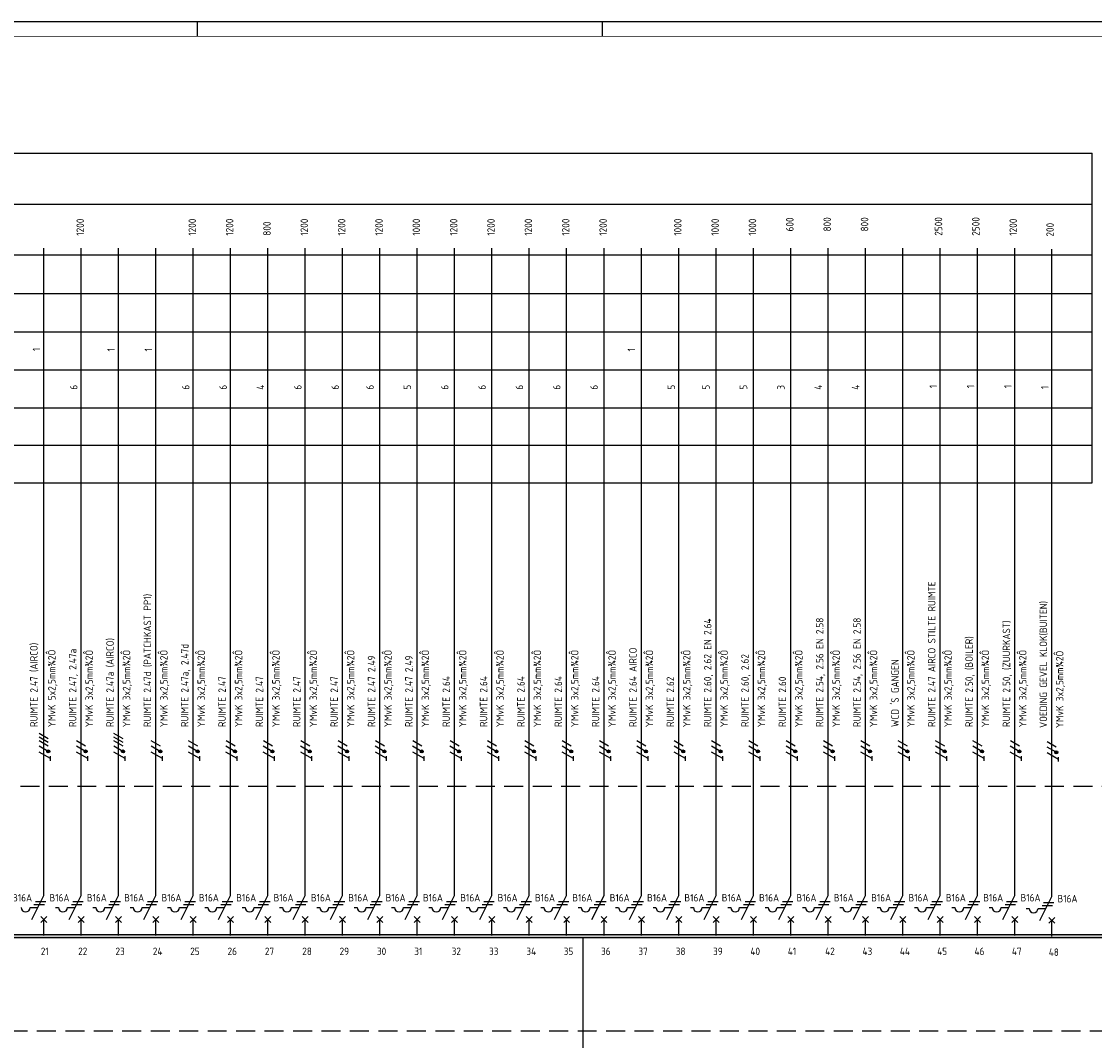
# Model space of a CAD drawing. Header units: millimetres. Extents: x 0 to 841, y 0 to 594.
# Tile 3 of 4: x 282 to 641, y 253 to 594. Entities that reach past the tile are written whole.
import ezdxf
from ezdxf.enums import TextEntityAlignment as Align

# ---------------------------------------------------------------- set-up
doc = ezdxf.new("R2010")
doc.units = ezdxf.units.MM
doc.linetypes.add('HIDDEN', pattern=[9.525, 6.35, -3.175])
for name, color, linetype in [('1', 7, 'CONTINUOUS'), ('40', 1, 'CONTINUOUS'), ('70', 1, 'CONTINUOUS'), ('71', 2, 'CONTINUOUS'), ('73', 4, 'CONTINUOUS'), ('EL$2B---_KADER', 4, 'CONTINUOUS'), ('LIJN018', 210, 'CONTINUOUS'), ('LIJN025', 10, 'CONTINUOUS'), ('LIJN035', 50, 'CONTINUOUS'), ('LIJN050', 90, 'CONTINUOUS'), ('TEKST25', 10, 'CONTINUOUS'), ('TEKST35', 50, 'CONTINUOUS'), ('TEKST50', 90, 'CONTINUOUS')]:
    doc.layers.add(name, color=color, linetype=linetype)
doc.styles.add('5_0', font='iso.shx')
doc.styles.add('ISO', font='ISO.SHX')
doc.styles.add('NEN', font='iso.shx')
doc.styles.add('ROMAND', font='romand')

# ---------------------------------------------------------------- blocks, each defined once
blk = doc.blocks.new('A1')
at = {"layer": 'LIJN025'}
for p, q in [((340.5, 589), (340.5, 594)), ((476, 589), (476, 594))]:
    blk.add_line(p, q, dxfattribs=at)
blk.add_lwpolyline([(0, 0), (0, 594), (841, 594), (841, 0)], close=True, dxfattribs=at)
at = {"layer": 'LIJN050', "const_width": 0.2}
blk.add_lwpolyline([(836, 5), (836, 589), (25, 589), (25, 5)], close=True, dxfattribs=at)
at = {"layer": 'TEKST25', "style": 'ROMAND', "width": 2.899115}
blk.add_attdef('STATUS', text='', height=2.5, dxfattribs=at).set_placement((795, 71.5), (834, 71.5), align=Align.FIT)
at = {"layer": 'TEKST25', "style": 'ISO'}
for tag, p in [('E', (796.25, 66)), ('NAAM-E', (807.75, 66)), ('DATUM-E', (826, 66)), ('D', (796.25, 61)), ('NAAM-D', (807.75, 61)), ('DATUM-D', (826, 61)), ('C', (796.25, 56)), ('NAAM-C', (807.75, 56)), ('DATUM-C', (826, 56)), ('B', (796.25, 51)), ('NAAM-B', (807.75, 51)), ('DATUM-B', (826, 51)), ('A', (796.25, 46)), ('NAAM-A', (807.75, 46)), ('DATUM-A', (826, 46))]:
    blk.add_attdef(tag, text='', height=2.5, dxfattribs=at).set_placement(p, align=Align.CENTER)
for tag, p in [('DATUM', (673.75, 36.25)), ('SCHAAL', (709, 36.25)), ('GETEKEND', (739.25, 36.25)), ('GECONTOL.', (774, 36.25)), ('FORMAAT', (804.25, 28.25))]:
    blk.add_attdef(tag, p, '', height=2.5, dxfattribs=at)
at = {"layer": 'TEKST35', "style": 'ISO'}
for tag, p in [('PROJECT', (675.5, 72.5)), ('PLAATS', (675.5, 63.5)), ('INSTALLATIE-REGEL1', (675.5, 52.5)), ('INSTALLATIE-REGEL2', (675.5, 43.5))]:
    blk.add_attdef(tag, p, '', height=4, dxfattribs=at)
blk.add_attdef('PROJ.NR.', text='', height=4, dxfattribs=at).set_placement((822, 23), align=Align.CENTER)
at = {"layer": 'TEKST50', "style": 'ISO'}
blk.add_attdef('FILE-NAAM', text='', height=5, dxfattribs=at).set_placement((814.5, 7.5), align=Align.CENTER)

msp = doc.modelspace()

# ---------------------------------------------------------------- linework, layer by layer
at = {"layer": '1', "color": 1}
for p, q in [((290.56, 353.83), (287.53, 355.58)), ((315.56, 353.83), (312.53, 355.58)), ((290.56, 352.58), (287.53, 354.33)), ((290.56, 351.33), (287.53, 353.08)), ((303.06, 351.33), (300.03, 353.08)), ((315.56, 352.58), (312.53, 354.33)), ((315.56, 351.33), (312.53, 353.08)), ((328.06, 351.33), (325.03, 353.08)), ((340.56, 351.33), (337.53, 353.08)), ((353.06, 351.33), (350.03, 353.08)), ((365.56, 351.33), (362.53, 353.08)), ((378.06, 351.33), (375.03, 353.08)), ((390.56, 351.33), (387.53, 353.08)), ((403.06, 351.33), (400.03, 353.08)), ((415.56, 351.33), (412.53, 353.08)), ((428.06, 351.33), (425.03, 353.08)), ((440.56, 351.33), (437.53, 353.08)), ((453.06, 351.33), (450.03, 353.08)), ((465.56, 351.33), (462.53, 353.08)), ((478.06, 351.33), (475.03, 353.08)), ((490.56, 351.33), (487.53, 353.08)), ((503.06, 351.33), (500.03, 353.08)), ((515.56, 351.33), (512.53, 353.08)), ((528.06, 351.33), (525.03, 353.08)), ((540.56, 351.33), (537.53, 353.08)), ((553.06, 351.33), (550.03, 353.08)), ((565.56, 351.33), (562.53, 353.08)), ((578.06, 351.33), (575.03, 353.08)), ((590.56, 351.33), (587.53, 353.08)), ((603.06, 351.33), (600.03, 353.08)), ((615.56, 351.33), (612.53, 353.08)), ((627.91, 351.03), (624.88, 352.78)), ((290.48, 349.61), (287.49, 351.33)), ((291.31, 347.17), (287.52, 349.36)), ((302.98, 349.61), (299.99, 351.33)), ((303.81, 347.17), (300.02, 349.36)), ((315.48, 349.61), (312.49, 351.33)), ((316.31, 347.17), (312.52, 349.36)), ((327.98, 349.61), (324.99, 351.33)), ((328.81, 347.17), (325.02, 349.36)), ((340.48, 349.61), (337.49, 351.33)), ((341.31, 347.17), (337.52, 349.36)), ((352.98, 349.61), (349.99, 351.33)), ((353.81, 347.17), (350.02, 349.36)), ((365.48, 349.61), (362.49, 351.33)), ((366.31, 347.17), (362.52, 349.36)), ((377.98, 349.61), (374.99, 351.33)), ((378.81, 347.17), (375.02, 349.36)), ((390.48, 349.61), (387.49, 351.33)), ((391.31, 347.17), (387.52, 349.36)), ((402.98, 349.61), (399.99, 351.33)), ((403.81, 347.17), (400.02, 349.36)), ((415.48, 349.61), (412.49, 351.33)), ((416.31, 347.17), (412.52, 349.36)), ((427.98, 349.61), (424.99, 351.33)), ((428.81, 347.17), (425.02, 349.36)), ((440.48, 349.61), (437.49, 351.33)), ((441.31, 347.17), (437.52, 349.36)), ((452.98, 349.61), (449.99, 351.33)), ((453.81, 347.17), (450.02, 349.36)), ((465.48, 349.61), (462.49, 351.33)), ((466.31, 347.17), (462.52, 349.36)), ((477.98, 349.61), (474.99, 351.33)), ((478.81, 347.17), (475.02, 349.36)), ((490.48, 349.61), (487.49, 351.33)), ((491.31, 347.17), (487.52, 349.36)), ((502.98, 349.61), (499.99, 351.33)), ((503.81, 347.17), (500.02, 349.36)), ((515.48, 349.61), (512.49, 351.33)), ((516.31, 347.17), (512.52, 349.36)), ((527.98, 349.61), (524.99, 351.33)), ((528.81, 347.17), (525.02, 349.36)), ((540.48, 349.61), (537.49, 351.33)), ((541.31, 347.17), (537.52, 349.36)), ((552.98, 349.61), (549.99, 351.33)), ((553.81, 347.17), (550.02, 349.36)), ((565.48, 349.61), (562.49, 351.33)), ((566.31, 347.17), (562.52, 349.36)), ((577.98, 349.61), (574.99, 351.33)), ((578.81, 347.17), (575.02, 349.36)), ((590.48, 349.61), (587.49, 351.33)), ((591.31, 347.17), (587.52, 349.36)), ((602.98, 349.61), (599.99, 351.33)), ((603.81, 347.17), (600.02, 349.36)), ((615.48, 349.61), (612.49, 351.33)), ((616.31, 347.17), (612.52, 349.36)), ((627.83, 349.31), (624.84, 351.03)), ((628.66, 346.87), (624.87, 349.06))]:
    msp.add_line(p, q, dxfattribs=at)
at = {"layer": '1', "color": 2}
for p, q in [((285.02, 293.32), (289.04, 301.35)), ((297.52, 293.32), (301.54, 301.35)), ((310.02, 293.32), (314.04, 301.35)), ((322.52, 293.32), (326.54, 301.35)), ((335.02, 293.32), (339.04, 301.35)), ((347.52, 293.32), (351.54, 301.35)), ((360.02, 293.32), (364.04, 301.35)), ((372.52, 293.32), (376.54, 301.35)), ((385.02, 293.32), (389.04, 301.35)), ((397.52, 293.32), (401.54, 301.35)), ((410.02, 293.32), (414.04, 301.35)), ((422.52, 293.32), (426.54, 301.35)), ((435.02, 293.32), (439.04, 301.35)), ((447.52, 293.32), (451.54, 301.35)), ((460.02, 293.32), (464.04, 301.35)), ((472.52, 293.32), (476.54, 301.35)), ((485.02, 293.32), (489.04, 301.35)), ((497.52, 293.32), (501.54, 301.35)), ((510.02, 293.32), (514.04, 301.35)), ((522.52, 293.32), (526.54, 301.35)), ((535.02, 293.32), (539.04, 301.35)), ((547.52, 293.32), (551.54, 301.35)), ((560.02, 293.32), (564.04, 301.35)), ((572.52, 293.32), (576.54, 301.35)), ((585.02, 293.32), (589.04, 301.35)), ((597.52, 293.32), (601.54, 301.35)), ((610.02, 293.32), (614.04, 301.35)), ((622.38, 293.02), (626.39, 301.05)), ((284.44, 297.32), (287.02, 297.32)), ((292.94, 297.32), (293.94, 297.32)), ((296.94, 297.32), (299.52, 297.32)), ((305.44, 297.32), (306.44, 297.32)), ((309.44, 297.32), (312.02, 297.32)), ((317.94, 297.32), (318.94, 297.32)), ((321.94, 297.32), (324.52, 297.32)), ((330.44, 297.32), (331.44, 297.32)), ((334.44, 297.32), (337.02, 297.32)), ((342.94, 297.32), (343.94, 297.32)), ((346.94, 297.32), (349.52, 297.32)), ((355.44, 297.32), (356.44, 297.32)), ((359.44, 297.32), (362.02, 297.32)), ((367.94, 297.32), (368.94, 297.32)), ((371.94, 297.32), (374.52, 297.32)), ((380.44, 297.32), (381.44, 297.32)), ((384.44, 297.32), (387.02, 297.32)), ((392.94, 297.32), (393.94, 297.32)), ((396.94, 297.32), (399.52, 297.32)), ((405.44, 297.32), (406.44, 297.32)), ((409.44, 297.32), (412.02, 297.32)), ((417.94, 297.32), (418.94, 297.32)), ((421.94, 297.32), (424.52, 297.32)), ((430.44, 297.32), (431.44, 297.32)), ((434.44, 297.32), (437.02, 297.32)), ((442.94, 297.32), (443.94, 297.32)), ((446.94, 297.32), (449.52, 297.32)), ((455.44, 297.32), (456.44, 297.32)), ((459.44, 297.32), (462.02, 297.32)), ((467.94, 297.32), (468.94, 297.32)), ((471.94, 297.32), (474.52, 297.32)), ((480.44, 297.32), (481.44, 297.32)), ((484.44, 297.32), (487.02, 297.32)), ((492.94, 297.32), (493.94, 297.32)), ((496.94, 297.32), (499.52, 297.32)), ((505.44, 297.32), (506.44, 297.32)), ((509.44, 297.32), (512.02, 297.32)), ((517.94, 297.32), (518.94, 297.32)), ((521.94, 297.32), (524.52, 297.32)), ((530.44, 297.32), (531.44, 297.32)), ((534.44, 297.32), (537.02, 297.32)), ((542.94, 297.32), (543.94, 297.32)), ((546.94, 297.32), (549.52, 297.32)), ((555.44, 297.32), (556.44, 297.32)), ((559.44, 297.32), (562.02, 297.32)), ((567.94, 297.32), (568.94, 297.32)), ((571.94, 297.32), (574.52, 297.32)), ((580.44, 297.32), (581.44, 297.32)), ((584.44, 297.32), (587.02, 297.32)), ((592.94, 297.32), (593.94, 297.32)), ((596.94, 297.32), (599.52, 297.32)), ((605.44, 297.32), (606.44, 297.32)), ((609.44, 297.32), (612.02, 297.32)), ((617.79, 297.02), (618.79, 297.02)), ((621.79, 297.02), (624.38, 297.02))]:
    msp.add_line(p, q, dxfattribs=at)
at = {"layer": '1', "color": 1}
for centre in [(290.56, 349.58), (303.06, 349.58), (315.56, 349.58), (328.06, 349.58), (340.56, 349.58), (353.06, 349.58), (365.56, 349.58), (378.06, 349.58), (390.56, 349.58), (403.06, 349.58), (415.56, 349.58), (428.06, 349.58), (440.56, 349.58), (453.06, 349.58), (465.56, 349.58), (478.06, 349.58), (490.56, 349.58), (503.06, 349.58), (515.56, 349.58), (528.06, 349.58), (540.56, 349.58), (553.06, 349.58), (565.56, 349.58), (578.06, 349.58), (590.56, 349.58), (603.06, 349.58), (615.56, 349.58), (627.91, 349.28)]:
    msp.add_circle(centre, 0.5, dxfattribs=at)
at = {"layer": '1', "color": 2}
for centre in [(282.94, 297.32), (295.44, 297.32), (307.94, 297.32), (320.44, 297.32), (332.94, 297.32), (345.44, 297.32), (357.94, 297.32), (370.44, 297.32), (382.94, 297.32), (395.44, 297.32), (407.94, 297.32), (420.44, 297.32), (432.94, 297.32), (445.44, 297.32), (457.94, 297.32), (470.44, 297.32), (482.94, 297.32), (495.44, 297.32), (507.94, 297.32), (520.44, 297.32), (532.94, 297.32), (545.44, 297.32), (557.94, 297.32), (570.44, 297.32), (582.94, 297.32), (595.44, 297.32), (607.94, 297.32), (620.29, 297.02)]:
    msp.add_arc(centre, 1.5, 180, 0, dxfattribs=at)
at = {"layer": '70'}
for p, q in [((291.3, 346.46), (291.3, 348.01)), ((303.8, 346.46), (303.8, 348.01)), ((316.3, 346.46), (316.3, 348.01)), ((328.8, 346.46), (328.8, 348.01)), ((341.3, 346.46), (341.3, 348.01)), ((353.8, 346.46), (353.8, 348.01)), ((366.3, 346.46), (366.3, 348.01)), ((378.8, 346.46), (378.8, 348.01)), ((391.3, 346.46), (391.3, 348.01)), ((403.8, 346.46), (403.8, 348.01)), ((416.3, 346.46), (416.3, 348.01)), ((428.8, 346.46), (428.8, 348.01)), ((441.3, 346.46), (441.3, 348.01)), ((453.8, 346.46), (453.8, 348.01)), ((466.3, 346.46), (466.3, 348.01)), ((478.8, 346.46), (478.8, 348.01)), ((491.3, 346.46), (491.3, 348.01)), ((503.8, 346.46), (503.8, 348.01)), ((516.3, 346.46), (516.3, 348.01)), ((528.8, 346.46), (528.8, 348.01)), ((541.3, 346.46), (541.3, 348.01)), ((553.8, 346.46), (553.8, 348.01)), ((566.3, 346.46), (566.3, 348.01)), ((578.8, 346.46), (578.8, 348.01)), ((591.3, 346.46), (591.3, 348.01)), ((603.8, 346.46), (603.8, 348.01)), ((616.3, 346.46), (616.3, 348.01)), ((628.65, 346.16), (628.65, 347.71)), ((285.77, 298.32), (289.27, 298.32)), ((286.27, 299.32), (289.77, 299.32)), ((298.27, 298.32), (301.77, 298.32)), ((298.77, 299.32), (302.27, 299.32)), ((310.77, 298.32), (314.27, 298.32)), ((311.27, 299.32), (314.77, 299.32)), ((323.27, 298.32), (326.77, 298.32)), ((323.77, 299.32), (327.27, 299.32)), ((335.77, 298.32), (339.27, 298.32)), ((336.27, 299.32), (339.77, 299.32)), ((348.27, 298.32), (351.77, 298.32)), ((348.77, 299.32), (352.27, 299.32)), ((360.77, 298.32), (364.27, 298.32)), ((361.27, 299.32), (364.77, 299.32)), ((373.27, 298.32), (376.77, 298.32)), ((373.77, 299.32), (377.27, 299.32)), ((385.77, 298.32), (389.27, 298.32)), ((386.27, 299.32), (389.77, 299.32)), ((398.27, 298.32), (401.77, 298.32)), ((398.77, 299.32), (402.27, 299.32)), ((410.77, 298.32), (414.27, 298.32)), ((411.27, 299.32), (414.77, 299.32)), ((423.27, 298.32), (426.77, 298.32)), ((423.77, 299.32), (427.27, 299.32)), ((435.77, 298.32), (439.27, 298.32)), ((436.27, 299.32), (439.77, 299.32)), ((448.27, 298.32), (451.77, 298.32)), ((448.77, 299.32), (452.27, 299.32)), ((460.77, 298.32), (464.27, 298.32)), ((461.27, 299.32), (464.77, 299.32)), ((473.27, 298.32), (476.77, 298.32)), ((473.77, 299.32), (477.27, 299.32)), ((485.77, 298.32), (489.27, 298.32)), ((486.27, 299.32), (489.77, 299.32)), ((498.27, 298.32), (501.77, 298.32)), ((498.77, 299.32), (502.27, 299.32)), ((510.77, 298.32), (514.27, 298.32)), ((511.27, 299.32), (514.77, 299.32)), ((523.27, 298.32), (526.77, 298.32)), ((523.77, 299.32), (527.27, 299.32)), ((535.77, 298.32), (539.27, 298.32)), ((536.27, 299.32), (539.77, 299.32)), ((548.27, 298.32), (551.77, 298.32)), ((548.77, 299.32), (552.27, 299.32)), ((560.77, 298.32), (564.27, 298.32)), ((561.27, 299.32), (564.77, 299.32)), ((573.27, 298.32), (576.77, 298.32)), ((573.77, 299.32), (577.27, 299.32)), ((585.77, 298.32), (589.27, 298.32)), ((586.27, 299.32), (589.77, 299.32)), ((598.27, 298.32), (601.77, 298.32)), ((598.77, 299.32), (602.27, 299.32)), ((610.77, 298.32), (614.27, 298.32)), ((611.27, 299.32), (614.77, 299.32)), ((623.63, 299.02), (627.13, 299.02)), ((623.13, 298.02), (626.63, 298.02))]:
    msp.add_line(p, q, dxfattribs=at)
at = {"layer": '70', "const_width": 0.5}
for points in [[(290.56, 349.83, 1), (290.56, 349.33, 1)], [(303.06, 349.83, 1), (303.06, 349.33, 1)], [(315.56, 349.83, 1), (315.56, 349.33, 1)], [(328.06, 349.83, 1), (328.06, 349.33, 1)], [(340.56, 349.83, 1), (340.56, 349.33, 1)], [(353.06, 349.83, 1), (353.06, 349.33, 1)], [(365.56, 349.83, 1), (365.56, 349.33, 1)], [(378.06, 349.83, 1), (378.06, 349.33, 1)], [(390.56, 349.83, 1), (390.56, 349.33, 1)], [(403.06, 349.83, 1), (403.06, 349.33, 1)], [(478.06, 349.83, 1), (478.06, 349.33, 1)], [(540.56, 349.83, 1), (540.56, 349.33, 1)], [(553.06, 349.83, 1), (553.06, 349.33, 1)]]:
    msp.add_lwpolyline(points, format="xyb", close=True, dxfattribs=at)
at = {"layer": '70'}
for centre, start, end in [((415.56, 349.58), 90, 270), ((415.56, 349.58), 270, 90), ((428.06, 349.58), 90, 270), ((428.06, 349.58), 270, 90), ((440.56, 349.58), 90, 270), ((440.56, 349.58), 270, 90), ((453.06, 349.58), 90, 270), ((453.06, 349.58), 270, 90), ((465.56, 349.58), 90, 270), ((465.56, 349.58), 270, 90), ((490.56, 349.58), 90, 270), ((490.56, 349.58), 270, 90), ((503.06, 349.58), 90, 270), ((503.06, 349.58), 270, 90), ((515.56, 349.58), 90, 270), ((515.56, 349.58), 270, 90), ((528.06, 349.58), 90, 270), ((528.06, 349.58), 270, 90), ((565.56, 349.58), 90, 270), ((565.56, 349.58), 270, 90), ((578.06, 349.58), 90, 270), ((578.06, 349.58), 270, 90), ((590.56, 349.58), 90, 270), ((590.56, 349.58), 270, 90), ((603.06, 349.58), 90, 270), ((603.06, 349.58), 270, 90), ((615.56, 349.58), 90, 270), ((615.56, 349.58), 270, 90), ((627.91, 349.28), 90, 270), ((627.91, 349.28), 270, 90)]:
    msp.add_arc(centre, 0.25, start, end, dxfattribs=at)
at = {"layer": '71'}
for p, q in [((288.04, 292.32), (290.04, 294.32)), ((290.04, 292.32), (288.04, 294.32)), ((300.54, 292.32), (302.54, 294.32)), ((302.54, 292.32), (300.54, 294.32)), ((313.04, 292.32), (315.04, 294.32)), ((315.04, 292.32), (313.04, 294.32)), ((325.54, 292.32), (327.54, 294.32)), ((327.54, 292.32), (325.54, 294.32)), ((338.04, 292.32), (340.04, 294.32)), ((340.04, 292.32), (338.04, 294.32)), ((350.54, 292.32), (352.54, 294.32)), ((352.54, 292.32), (350.54, 294.32)), ((363.04, 292.32), (365.04, 294.32)), ((365.04, 292.32), (363.04, 294.32)), ((375.54, 292.32), (377.54, 294.32)), ((377.54, 292.32), (375.54, 294.32)), ((388.04, 292.32), (390.04, 294.32)), ((390.04, 292.32), (388.04, 294.32)), ((400.54, 292.32), (402.54, 294.32)), ((402.54, 292.32), (400.54, 294.32)), ((413.04, 292.32), (415.04, 294.32)), ((415.04, 292.32), (413.04, 294.32)), ((425.54, 292.32), (427.54, 294.32)), ((427.54, 292.32), (425.54, 294.32)), ((438.04, 292.32), (440.04, 294.32)), ((440.04, 292.32), (438.04, 294.32)), ((450.54, 292.32), (452.54, 294.32)), ((452.54, 292.32), (450.54, 294.32)), ((465.04, 292.32), (463.04, 294.32)), ((463.04, 292.32), (465.04, 294.32)), ((477.54, 292.32), (475.54, 294.32)), ((475.54, 292.32), (477.54, 294.32)), ((490.04, 292.32), (488.04, 294.32)), ((488.04, 292.32), (490.04, 294.32)), ((502.54, 292.32), (500.54, 294.32)), ((500.54, 292.32), (502.54, 294.32)), ((515.04, 292.32), (513.04, 294.32)), ((513.04, 292.32), (515.04, 294.32)), ((527.54, 292.32), (525.54, 294.32)), ((525.54, 292.32), (527.54, 294.32)), ((540.04, 292.32), (538.04, 294.32)), ((538.04, 292.32), (540.04, 294.32)), ((552.54, 292.32), (550.54, 294.32)), ((550.54, 292.32), (552.54, 294.32)), ((565.04, 292.32), (563.04, 294.32)), ((563.04, 292.32), (565.04, 294.32)), ((577.54, 292.32), (575.54, 294.32)), ((575.54, 292.32), (577.54, 294.32)), ((590.04, 292.32), (588.04, 294.32)), ((588.04, 292.32), (590.04, 294.32)), ((602.54, 292.32), (600.54, 294.32)), ((600.54, 292.32), (602.54, 294.32)), ((613.04, 292.32), (615.04, 294.32)), ((615.04, 292.32), (613.04, 294.32)), ((625.39, 292.02), (627.39, 294.02)), ((627.39, 292.02), (625.39, 294.02))]:
    msp.add_line(p, q, dxfattribs=at)
at = {"layer": '73'}
for p, q in [((249.88, 288.33), (749.5, 288.33)), ((249.88, 287.33), (749.5, 287.33))]:
    msp.add_line(p, q, dxfattribs=at)
msp.add_solid([(749.5, 287.33), (749.5, 288.33), (249.88, 287.33), (249.88, 288.33)], dxfattribs=at)
at = {"layer": 'LIJN018', "color": 9, "linetype": 'Continuous'}
for p, q in [((268.21, 549.86), (626.42, 549.86)), ((281.71, 549.86), (639.92, 549.86)), ((268.21, 532.86), (626.42, 532.86)), ((281.71, 532.86), (639.92, 532.86)), ((268.21, 515.89), (626.42, 515.89)), ((281.71, 515.89), (639.92, 515.89)), ((268.21, 502.89), (626.42, 502.89)), ((281.71, 502.89), (639.92, 502.89)), ((268.21, 490.11), (626.42, 490.11)), ((281.71, 490.11), (639.92, 490.11)), ((268.21, 477.31), (626.42, 477.31)), ((281.71, 477.31), (639.92, 477.31)), ((268.21, 464.61), (626.42, 464.61)), ((281.71, 464.61), (639.92, 464.61)), ((268.21, 452.11), (626.42, 452.11)), ((281.71, 452.11), (639.92, 452.11)), ((268.21, 439.51), (626.42, 439.51)), ((281.71, 439.51), (639.92, 439.51))]:
    msp.add_line(p, q, dxfattribs=at)
at = {"layer": 'LIJN018', "color": 9}
msp.add_line((639.92, 439.51), (639.92, 549.86), dxfattribs=at)
at = {"layer": 'LIJN025', "linetype": 'HIDDEN'}
for p, q in [((43.1, 337.9), (769.35, 337.9)), ((769.35, 255.9), (43.1, 255.9))]:
    msp.add_line(p, q, dxfattribs=at)
at = {"layer": 'LIJN035'}
for p, q in [((289.04, 301.35), (289.04, 518.1)), ((301.54, 301.35), (301.54, 518.1)), ((314.04, 301.35), (314.04, 518.1)), ((326.54, 301.35), (326.54, 518.1)), ((339.04, 301.35), (339.04, 518.1)), ((351.54, 301.35), (351.54, 518.1)), ((364.04, 301.35), (364.04, 518.1)), ((376.54, 301.35), (376.54, 518.1)), ((389.04, 301.35), (389.04, 518.1)), ((401.54, 301.35), (401.54, 518.1)), ((414.04, 301.35), (414.04, 518.1)), ((426.54, 301.35), (426.54, 518.1)), ((439.04, 301.35), (439.04, 518.1)), ((451.54, 301.35), (451.54, 518.1)), ((464.04, 301.35), (464.04, 518.1)), ((476.54, 301.35), (476.54, 518.1)), ((489.04, 301.35), (489.04, 518.1)), ((501.54, 301.35), (501.54, 518.1)), ((514.04, 301.35), (514.04, 518.1)), ((526.54, 301.35), (526.54, 518.1)), ((539.04, 301.35), (539.04, 518.1)), ((551.54, 301.35), (551.54, 518.1)), ((564.04, 301.35), (564.04, 518.1)), ((576.54, 301.35), (576.54, 518.1)), ((589.04, 301.35), (589.04, 518.1)), ((601.54, 301.35), (601.54, 518.1)), ((614.04, 301.35), (614.04, 518.1)), ((626.39, 301.05), (626.39, 517.8)), ((289.04, 287.9), (289.04, 293.4)), ((301.54, 287.9), (301.54, 293.4)), ((314.04, 287.9), (314.04, 293.4)), ((326.54, 287.9), (326.54, 293.4)), ((339.04, 287.9), (339.04, 293.4)), ((351.54, 287.9), (351.54, 293.4)), ((364.04, 287.9), (364.04, 293.4)), ((376.54, 287.9), (376.54, 293.4)), ((389.04, 287.9), (389.04, 293.4)), ((401.54, 287.9), (401.54, 293.4)), ((414.04, 287.9), (414.04, 293.4)), ((426.54, 287.9), (426.54, 293.4)), ((439.04, 287.9), (439.04, 293.4)), ((451.54, 287.9), (451.54, 293.4)), ((464.04, 287.9), (464.04, 293.4)), ((476.54, 287.9), (476.54, 293.4)), ((489.04, 287.9), (489.04, 293.4)), ((501.54, 287.9), (501.54, 293.4)), ((514.04, 287.9), (514.04, 293.4)), ((526.54, 287.9), (526.54, 293.4)), ((539.04, 287.9), (539.04, 293.4)), ((551.54, 287.9), (551.54, 293.4)), ((564.04, 287.9), (564.04, 293.4)), ((576.54, 287.9), (576.54, 293.4)), ((589.04, 287.9), (589.04, 293.4)), ((601.54, 287.9), (601.54, 293.4)), ((614.04, 287.9), (614.04, 293.4)), ((626.39, 287.61), (626.39, 293.11)), ((469.57, 234), (469.57, 287.4))]:
    msp.add_line(p, q, dxfattribs=at)

# ---------------------------------------------------------------- block references
at = {"layer": 'EL$2B---_KADER'}
msp.add_blockref('A1', (0, 0), dxfattribs=at)

# ---------------------------------------------------------------- texts
at = {"layer": '40', "style": 'NEN'}
for s, p in [('1200', (302.48, 522.25)), ('1200', (339.98, 522.25)), ('1200', (352.48, 522.25)), ('1200', (377.48, 522.25)), ('1200', (389.98, 522.25)), ('1200', (402.48, 522.25)), ('1000', (414.98, 522.25)), ('1200', (427.48, 522.25)), ('1200', (439.98, 522.25)), ('1200', (452.48, 522.25)), ('1200', (464.98, 522.25)), ('1200', (477.48, 522.25)), ('1000', (502.48, 522.25)), ('1000', (514.98, 522.25)), ('1000', (527.48, 522.25)), (' 600', (539.98, 522.25)), (' 800', (552.48, 522.25)), (' 800', (564.98, 522.25)), ('2500', (589.73, 522.25)), ('2500', (602.23, 522.25)), ('1200', (614.73, 522.25)), ('800', (364.98, 522.25)), ('200', (627.08, 521.96)), ('1', (287.82, 483.6)), ('1', (312.82, 483.5)), ('1', (325.32, 483.5)), ('1', (486.97, 483.5)), ('6', (300.32, 470.7)), ('6', (337.82, 470.7)), ('6', (350.32, 470.7)), ('4', (362.82, 470.7)), ('6', (375.32, 470.7)), ('6', (387.82, 470.7)), ('6', (399.47, 470.7)), ('5', (411.97, 470.7)), ('6', (424.47, 470.7)), ('6', (436.97, 470.7)), ('6', (449.47, 470.7)), ('6', (461.97, 470.7)), ('6', (474.47, 470.7)), ('5', (500.32, 470.7)), ('5', (511.97, 470.7)), ('5', (524.47, 470.7)), ('3', (536.97, 470.7)), ('4', (549.47, 470.7)), ('4', (561.97, 470.7)), ('1', (587.98, 471.21)), ('1', (600.48, 471.21)), ('1', (612.98, 471.21)), ('1', (625.33, 470.91)), ('RUIMTE 2.47 AIRCO STILTE RUIMTE', (587.48, 357.75)), ('RUIMTE 2.47d (PATCHKAST PP1)', (324.98, 357.75)), ('VOEDING GEVEL KLOK(BUITEN)', (624.83, 357.45)), ('RUIMTE 2.50, (ZUURKAST)', (612.48, 357.75)), ('RUIMTE 2.60, 2.62 EN 2.64', (512.48, 357.75)), ('RUIMTE 2.54, 2.56 EN 2.58', (549.98, 357.75)), ('RUIMTE 2.54, 2.56 EN 2.58', (562.48, 357.75)), ('RUIMTE 2.47a (AIRCO)', (312.48, 357.75)), ('RUIMTE 2.50, (BOILER)', (599.98, 357.75)), ('RUIMTE 2.47 (AIRCO)', (286.98, 357.75)), (' YMvK 5x2,5mm¾2Ô', (292.98, 356.25)), (' YMvK 3x2,5mm¾2Ô', (305.48, 356.25)), (' YMvK 3x2,5mm¾2Ô', (317.98, 356.25)), (' YMvK 3x2,5mm¾2Ô', (330.48, 356.25)), ('RUIMTE 2.47a, 2.47d', (337.48, 357.75)), (' YMvK 3x2,5mm¾2Ô', (342.98, 356.25)), (' YMvK 3x2,5mm¾2Ô', (342.98, 356.25)), (' YMvK 3x2,5mm¾2Ô', (355.48, 356.25)), (' YMvK 3x2,5mm¾2Ô', (367.98, 356.25)), (' YMvK 3x2,5mm¾2Ô', (380.48, 356.25)), (' YMvK 3x2,5mm¾2Ô', (392.98, 356.25)), (' YMvK 3x2,5mm¾2Ô', (405.48, 356.25)), (' YMvK 3x2,5mm¾2Ô', (417.98, 356.25)), (' YMvK 3x2,5mm¾2Ô', (430.48, 356.25)), (' YMvK 3x2,5mm¾2Ô', (442.98, 356.25)), (' YMvK 3x2,5mm¾2Ô', (455.48, 356.25)), (' YMvK 3x2,5mm¾2Ô', (467.98, 356.25)), (' YMvK 3x2,5mm¾2Ô', (480.48, 356.25)), ('RUIMTE 2.64 AIRCO ', (487.48, 357.75)), (' YMvK 3x2,5mm¾2Ô', (492.98, 356.25)), (' YMvK 3x2,5mm¾2Ô', (505.48, 356.25)), (' YMvK 3x2,5mm¾2Ô', (517.98, 356.25)), (' YMvK 3x2,5mm¾2Ô', (530.48, 356.25)), (' YMvK 3x2,5mm¾2Ô', (542.98, 356.25)), (' YMvK 3x2,5mm¾2Ô', (555.48, 356.25)), (' YMvK 3x2,5mm¾2Ô', (567.98, 356.25)), (' YMvK 3x2,5mm¾2Ô', (580.48, 356.25)), (' YMvK 3x2,5mm¾2Ô', (592.93, 356.25)), (' YMvK 3x2,5mm¾2Ô', (605.43, 356.25)), (' YMvK 3x2,5mm¾2Ô', (617.93, 356.25)), (' YMvK 3x2,5mm¾2Ô', (630.28, 355.95)), ('RUIMTE 2.47, 2.47a', (299.98, 357.75)), ('RUIMTE 2.47 2.49', (399.98, 357.75)), ('RUIMTE 2.47 2.49', (412.48, 357.75)), ('RUIMTE 2.60, 2.62', (524.98, 357.75)), ("WCD 'S GANGEN", (575.18, 357.75)), ('RUIMTE 2.47', (349.98, 357.75)), ('RUIMTE 2.47', (362.48, 357.75)), ('RUIMTE 2.47', (374.98, 357.75)), ('RUIMTE 2.47', (387.48, 357.75)), ('RUIMTE 2.64', (424.98, 357.75)), ('RUIMTE 2.64', (437.48, 357.75)), ('RUIMTE 2.64', (449.98, 357.75)), ('RUIMTE 2.64', (462.48, 357.75)), ('RUIMTE 2.64', (474.98, 357.75)), ('RUIMTE 2.62', (499.98, 357.75)), ('RUIMTE 2.60', (537.48, 357.75))]:
    msp.add_text(s, height=2.5, rotation=90, dxfattribs=at).set_placement(p)
for p in [(278.45, 299.33), (290.95, 299.33), (303.45, 299.33), (315.95, 299.33), (328.45, 299.33), (340.95, 299.33), (353.45, 299.33), (365.95, 299.33), (378.45, 299.33), (390.95, 299.33), (403.45, 299.33), (415.95, 299.33), (428.45, 299.33), (440.95, 299.33), (453.45, 299.33), (465.95, 299.33), (478.45, 299.33), (490.95, 299.33), (503.45, 299.33), (515.95, 299.33), (528.45, 299.33), (540.95, 299.33), (553.45, 299.33), (565.95, 299.33), (578.45, 299.33), (590.95, 299.33), (603.45, 299.33), (615.95, 299.33), (628.31, 299.03)]:
    msp.add_text('B16A', height=2.5, dxfattribs=at).set_placement(p)
at = {"layer": 'TEKST25', "style": '5_0'}
for s, p in [('21', (288.04, 281.4)), ('22', (300.54, 281.4)), ('23', (313.04, 281.4)), ('24', (325.54, 281.4)), ('25', (338.04, 281.4)), ('26', (350.54, 281.4)), ('27', (363.04, 281.4)), ('28', (375.54, 281.4)), ('29', (388.04, 281.4)), ('30', (400.54, 281.4)), ('31', (413.04, 281.4)), ('32', (425.54, 281.4)), ('33', (438.04, 281.4)), ('34', (450.54, 281.4)), ('35', (463.04, 281.4)), ('36', (475.54, 281.4)), ('37', (488.04, 281.4)), ('38', (500.54, 281.4)), ('39', (513.04, 281.4)), ('40', (525.54, 281.4)), ('41', (538.04, 281.4)), ('42', (550.54, 281.4)), ('43', (563.04, 281.4)), ('44', (575.54, 281.4)), ('45', (588.04, 281.4)), ('46', (600.54, 281.4)), ('47', (613.04, 281.4)), ('48', (625.39, 281.11))]:
    msp.add_text(s, height=2.5, dxfattribs=at).set_placement(p)

doc.saveas('drawing.dxf')
